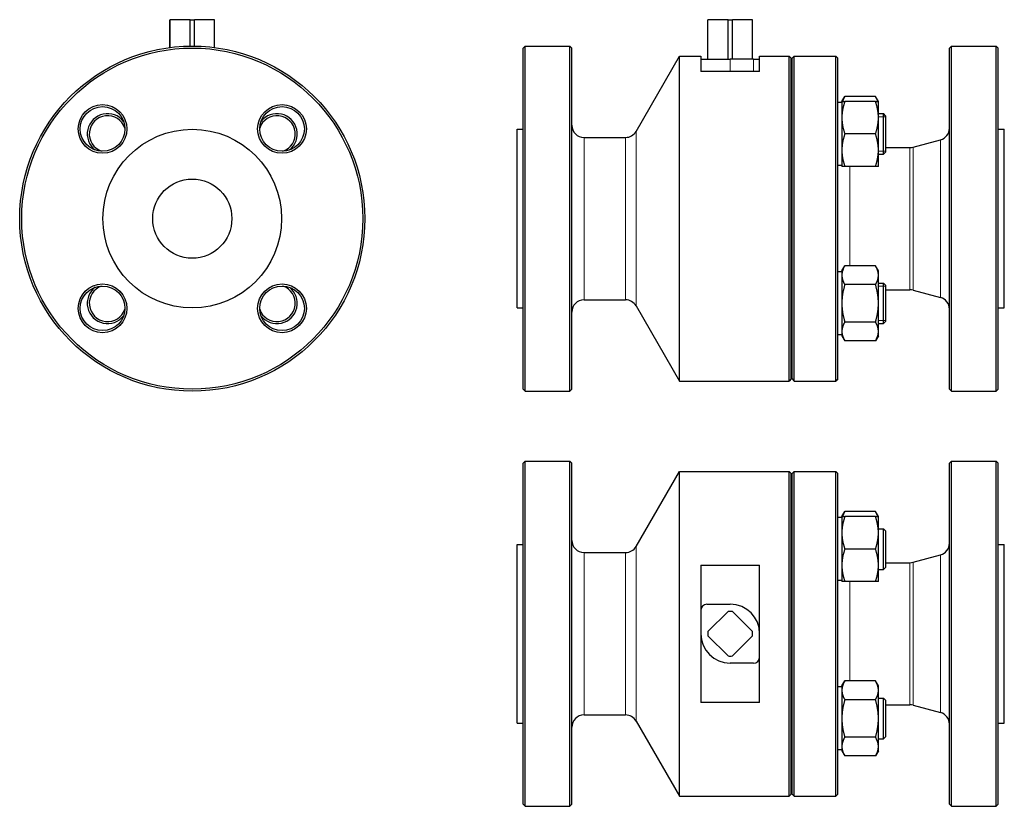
# Model space of a CAD drawing. Header units: millimetres. Extents: x 52 to 537, y 27 to 414.
import ezdxf

# ---------------------------------------------------------------- set-up
doc = ezdxf.new("R2010")
doc.units = ezdxf.units.MM
doc.layers.add('Widoczne (ISO)', color=7, linetype='Continuous', lineweight=25)
doc.layers.add('Widoczne wąskie (ISO)', color=7, linetype='Continuous', lineweight=20)

msp = doc.modelspace()

# ---------------------------------------------------------------- linework, layer by layer
at = {"layer": 'Widoczne (ISO)'}
for p, q in [((125.81, 414.5), (125.86, 414.5)), ((125.81, 400.78), (125.81, 414.5)), ((125.86, 400.79), (125.86, 414.5)), ((135.74, 414.5), (125.86, 414.5)), ((135.74, 401.49), (135.74, 414.5)), ((135.74, 414.5), (137.88, 414.5)), ((137.88, 401.49), (137.88, 414.5)), ((147.76, 414.5), (137.88, 414.5)), ((147.76, 400.79), (147.76, 414.5)), ((147.76, 414.5), (147.81, 414.5)), ((147.81, 400.78), (147.81, 414.5)), ((390.77, 414.5), (390.83, 414.5)), ((390.77, 395), (390.77, 414.5)), ((400.7, 414.5), (390.83, 414.5)), ((390.83, 395), (390.83, 414.5)), ((400.7, 414.5), (402.85, 414.5)), ((400.7, 395), (400.7, 414.5)), ((402.85, 395), (402.85, 414.5)), ((412.72, 414.5), (402.85, 414.5)), ((412.72, 395), (412.72, 414.5)), ((412.72, 414.5), (412.77, 414.5)), ((412.77, 395), (412.77, 414.5)), ((299.77, 400.5), (300.77, 401.5)), ((299.77, 232.5), (299.77, 400.5)), ((300.77, 231.5), (300.77, 401.5)), ((300.77, 401.5), (322.77, 401.5)), ((322.77, 231.5), (322.77, 401.5)), ((323.77, 400.5), (322.77, 401.5)), ((323.77, 232.5), (323.77, 400.5)), ((509.77, 400.5), (510.77, 401.5)), ((509.77, 232.5), (509.77, 400.5)), ((510.77, 231.5), (510.77, 401.5)), ((510.77, 401.5), (532.77, 401.5)), ((532.77, 231.5), (532.77, 401.5)), ((533.77, 400.5), (532.77, 401.5)), ((533.77, 232.5), (533.77, 400.5)), ((355.41, 359.5), (376.77, 396.5)), ((376.77, 236.5), (376.77, 396.5)), ((376.77, 396.5), (387.27, 396.5)), ((387.27, 396.5), (387.27, 389)), ((387.27, 395), (401.77, 395)), ((413.27, 395), (401.77, 395)), ((413.27, 395), (416.27, 395)), ((416.27, 389), (416.27, 396.5)), ((416.27, 396.5), (430.77, 396.5)), ((430.77, 236.5), (430.77, 396.5)), ((431.77, 395.5), (430.77, 396.5)), ((431.77, 237.5), (431.77, 395.5)), ((432.27, 395.5), (433.27, 396.5)), ((432.27, 237.5), (432.27, 395.5)), ((433.27, 236.5), (433.27, 396.5)), ((433.27, 396.5), (453.77, 396.5)), ((453.77, 236.5), (453.77, 396.5)), ((454.77, 395.5), (453.77, 396.5)), ((454.77, 237.5), (454.77, 395.5)), ((416.27, 389), (387.27, 389)), ((456.77, 373.72), (454.77, 373.72)), ((456.77, 374.22), (458.2, 376.69)), ((456.77, 374.22), (456.77, 366.22)), ((473.35, 376.69), (458.2, 376.69)), ((473.35, 374.22), (458.2, 374.22)), ((474.77, 374.22), (473.35, 376.69)), ((474.77, 366.22), (474.77, 374.22)), ((431.77, 366.5), (432.27, 366.5)), ((456.77, 366.22), (456.77, 350.22)), ((474.77, 368.22), (477.27, 368.22)), ((474.77, 350.22), (474.77, 366.22)), ((477.27, 348.22), (477.27, 368.22)), ((478.27, 367.22), (477.27, 368.22)), ((478.27, 367.22), (478.27, 349.22)), ((296.77, 272.5), (296.77, 360.5)), ((296.77, 360.5), (299.77, 360.5)), ((533.77, 360.5), (536.77, 360.5)), ((536.77, 272.5), (536.77, 360.5)), ((329.77, 356.5), (350.22, 356.5)), ((473.35, 358.22), (458.2, 358.22)), ((491.88, 351.7), (505.33, 355.31)), ((456.77, 350.22), (456.77, 342.22)), ((474.77, 342.22), (474.77, 350.22)), ((478.27, 349.22), (477.27, 348.22)), ((478.27, 351.5), (490.32, 351.5)), ((474.77, 348.22), (477.27, 348.22)), ((456.77, 342.72), (454.77, 342.72)), ((473.35, 342.22), (458.2, 342.22)), ((456.77, 290.78), (458.2, 293.26)), ((473.35, 293.26), (458.2, 293.26)), ((474.77, 290.78), (473.35, 293.26)), ((456.77, 290.28), (454.77, 290.28)), ((456.77, 290.78), (456.77, 288.64)), ((456.77, 288.64), (456.77, 274.78)), ((474.77, 288.64), (474.77, 290.78)), ((474.77, 274.78), (474.77, 288.64)), ((473.35, 284.02), (458.2, 284.02)), ((474.77, 284.78), (477.27, 284.78)), ((477.27, 264.78), (477.27, 284.78)), ((478.27, 283.78), (477.27, 284.78)), ((478.27, 283.78), (478.27, 265.78)), ((478.27, 281.5), (490.32, 281.5)), ((491.88, 281.3), (505.33, 277.69)), ((329.77, 276.5), (350.22, 276.5)), ((296.77, 272.5), (299.77, 272.5)), ((355.41, 273.5), (376.77, 236.5)), ((456.77, 274.78), (456.77, 260.92)), ((474.77, 260.92), (474.77, 274.78)), ((533.77, 272.5), (536.77, 272.5)), ((431.77, 266.5), (432.27, 266.5)), ((473.35, 265.54), (458.2, 265.54)), ((474.77, 264.78), (477.27, 264.78)), ((478.27, 265.78), (477.27, 264.78)), ((456.77, 259.28), (454.77, 259.28)), ((456.77, 260.92), (456.77, 258.78)), ((456.77, 258.78), (458.2, 256.31)), ((474.77, 258.78), (473.35, 256.31)), ((474.77, 258.78), (474.77, 260.92)), ((473.35, 256.31), (458.2, 256.31)), ((376.77, 236.5), (430.77, 236.5)), ((431.77, 237.5), (430.77, 236.5)), ((432.27, 237.5), (433.27, 236.5)), ((433.27, 236.5), (453.77, 236.5)), ((454.77, 237.5), (453.77, 236.5)), ((299.77, 232.5), (300.77, 231.5)), ((300.77, 231.5), (322.77, 231.5)), ((323.77, 232.5), (322.77, 231.5)), ((509.77, 232.5), (510.77, 231.5)), ((510.77, 231.5), (532.77, 231.5)), ((533.77, 232.5), (532.77, 231.5)), ((299.77, 196), (300.77, 197)), ((299.77, 28), (299.77, 196)), ((300.77, 27), (300.77, 197)), ((300.77, 197), (322.77, 197)), ((322.77, 27), (322.77, 197)), ((323.77, 196), (322.77, 197)), ((323.77, 28), (323.77, 196)), ((509.77, 196), (510.77, 197)), ((509.77, 28), (509.77, 196)), ((510.77, 27), (510.77, 197)), ((510.77, 197), (532.77, 197)), ((532.77, 27), (532.77, 197)), ((533.77, 196), (532.77, 197)), ((533.77, 28), (533.77, 196)), ((355.41, 155), (376.77, 192)), ((376.77, 32), (376.77, 192)), ((376.77, 192), (430.77, 192)), ((430.77, 32), (430.77, 192)), ((431.77, 191), (430.77, 192)), ((431.77, 33), (431.77, 191)), ((432.27, 191), (433.27, 192)), ((432.27, 33), (432.27, 191)), ((433.27, 32), (433.27, 192)), ((433.27, 192), (453.77, 192)), ((453.77, 32), (453.77, 192)), ((454.77, 191), (453.77, 192)), ((454.77, 33), (454.77, 191)), ((456.77, 169.72), (458.2, 172.2)), ((473.35, 172.2), (458.2, 172.2)), ((474.77, 169.72), (473.35, 172.2)), ((456.77, 169.22), (454.77, 169.22)), ((456.77, 169.72), (456.77, 161.72)), ((473.35, 169.72), (458.2, 169.72)), ((474.77, 161.72), (474.77, 169.72)), ((431.77, 162), (432.27, 162)), ((456.77, 161.72), (456.77, 145.72)), ((474.77, 163.72), (477.27, 163.72)), ((474.77, 145.72), (474.77, 161.72)), ((477.27, 143.72), (477.27, 163.72)), ((478.27, 162.72), (477.27, 163.72)), ((478.27, 162.72), (478.27, 144.72)), ((296.77, 68), (296.77, 156)), ((296.77, 156), (299.77, 156)), ((533.77, 156), (536.77, 156)), ((536.77, 68), (536.77, 156)), ((329.77, 152), (350.22, 152)), ((473.35, 153.72), (458.2, 153.72)), ((491.88, 147.21), (505.33, 150.81)), ((387.27, 145.82), (387.27, 78.18)), ((387.27, 145.82), (416.27, 145.82)), ((416.27, 78.18), (416.27, 145.82)), ((456.77, 145.72), (456.77, 137.72)), ((474.77, 137.72), (474.77, 145.72)), ((478.27, 147), (490.32, 147)), ((474.77, 143.72), (477.27, 143.72)), ((478.27, 144.72), (477.27, 143.72)), ((456.77, 138.22), (454.77, 138.22)), ((473.35, 137.72), (458.2, 137.72)), ((390.27, 126.5), (401.77, 126.5)), ((390.83, 113.08), (400.7, 122.95)), ((402.85, 122.95), (412.72, 113.08)), ((400.7, 101.05), (390.83, 110.93)), ((412.72, 110.93), (402.85, 101.05)), ((413.27, 97.5), (401.77, 97.5)), ((456.77, 86.28), (458.2, 88.76)), ((473.35, 88.76), (458.2, 88.76)), ((474.77, 86.28), (473.35, 88.76)), ((456.77, 85.78), (454.77, 85.78)), ((456.77, 86.28), (456.77, 84.14)), ((456.77, 84.14), (456.77, 70.28)), ((474.77, 84.14), (474.77, 86.28)), ((474.77, 70.28), (474.77, 84.14)), ((416.27, 78.18), (387.27, 78.18)), ((473.35, 79.52), (458.2, 79.52)), ((474.77, 80.28), (477.27, 80.28)), ((477.27, 60.28), (477.27, 80.28)), ((478.27, 79.28), (477.27, 80.28)), ((478.27, 79.28), (478.27, 61.28)), ((478.27, 77), (490.32, 77)), ((491.88, 76.8), (505.33, 73.19)), ((296.77, 68), (299.77, 68)), ((329.77, 72), (350.22, 72)), ((355.41, 69), (376.77, 32)), ((456.77, 70.28), (456.77, 56.43)), ((474.77, 56.43), (474.77, 70.28)), ((533.77, 68), (536.77, 68)), ((431.77, 62), (432.27, 62)), ((473.35, 61.05), (458.2, 61.05)), ((474.77, 60.28), (477.27, 60.28)), ((478.27, 61.28), (477.27, 60.28)), ((456.77, 54.78), (454.77, 54.78)), ((456.77, 56.43), (456.77, 54.28)), ((456.77, 54.28), (458.2, 51.81)), ((474.77, 54.28), (473.35, 51.81)), ((474.77, 54.28), (474.77, 56.43)), ((473.35, 51.81), (458.2, 51.81)), ((376.77, 32), (430.77, 32)), ((431.77, 33), (430.77, 32)), ((432.27, 33), (433.27, 32)), ((433.27, 32), (453.77, 32)), ((454.77, 33), (453.77, 32)), ((299.77, 28), (300.77, 27)), ((300.77, 27), (322.77, 27)), ((323.77, 28), (322.77, 27)), ((509.77, 28), (510.77, 27)), ((510.77, 27), (532.77, 27)), ((533.77, 28), (532.77, 27))]:
    msp.add_line(p, q, dxfattribs=at)
for centre, radius in [((136.81, 316.5), 85), ((136.81, 316.5), 84), ((92.62, 360.69), 12), ((92.62, 360.69), 11), ((181.01, 360.69), 12), ((181.01, 360.69), 11), ((136.81, 316.5), 44), ((136.81, 316.5), 19.5), ((92.62, 272.31), 12), ((92.62, 272.31), 11), ((181.01, 272.31), 12), ((181.01, 272.31), 11)]:
    msp.add_circle(centre, radius, dxfattribs=at)
for centre, radius, start, end in [((95.09, 358.22), 10, 37.8192, 232.1808), ((95.09, 358.22), 9, 18.8657, 251.1343), ((178.53, 358.22), 9, 288.8657, 161.1343), ((178.53, 358.22), 10, 307.8192, 142.1808), ((329.77, 362.5), 6, 180, 270), ((350.22, 362.5), 6, 270, 330), ((503.77, 361.1), 6, 285, 0), ((490.32, 357.5), 6, 270, 285), ((95.09, 274.78), 10, 127.8192, 322.1808), ((95.09, 274.78), 9, 108.8657, 341.1343), ((178.53, 274.78), 9, 198.8657, 71.1343), ((178.53, 274.78), 10, 217.8192, 52.1808), ((490.32, 275.5), 6, 75, 90), ((329.77, 270.5), 6, 90, 180), ((350.22, 270.5), 6, 30, 90), ((503.77, 271.9), 6, 0, 75), ((329.77, 158), 6, 180, 270), ((503.77, 156.61), 6, 285, 0), ((350.22, 158), 6, 270, 330), ((490.32, 153), 6, 270, 285), ((390.27, 123.5), 3, 90, 180), ((401.77, 112), 14.5, 0, 90), ((401.77, 112), 11, 84.4006, 95.5994), ((401.77, 112), 14.5, 180, 270), ((401.77, 112), 11, 174.4006, 185.5994), ((401.77, 112), 11, 354.4006, 5.5994), ((401.77, 112), 11, 264.4006, 275.5994), ((413.27, 100.5), 3, 270, 0), ((490.32, 71), 6, 75, 90), ((503.77, 67.4), 6, 0, 75), ((329.77, 66), 6, 90, 180), ((350.22, 66), 6, 30, 90)]:
    msp.add_arc(centre, radius, start, end, dxfattribs=at)
for points, weights in [([(458.2, 374.22), (456.77, 369.93), (456.77, 366.22)], [1, 1.0379548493, 1]), ([(456.77, 374.22), (456.77, 374.22), (458.2, 374.22)], [1, 1.0379548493, 1]), ([(458.2, 376.69), (457.45, 375.39), (457.1, 374.22)], [1, 1.01965956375, 1.01895290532]), ([(474.45, 374.22), (474.1, 375.39), (473.35, 376.69)], [1.01895290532, 1.01965956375, 1]), ([(474.77, 366.22), (474.77, 369.93), (473.35, 374.22)], [1, 1.0379548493, 1]), ([(473.35, 374.22), (474.77, 374.22), (474.77, 374.22)], [1, 1.0379548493, 1]), ([(456.77, 366.22), (456.77, 362.51), (458.2, 358.22)], [1, 1.0379548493, 1]), ([(473.35, 358.22), (474.77, 362.51), (474.77, 366.22)], [1, 1.0379548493, 1]), ([(458.2, 358.22), (456.77, 353.93), (456.77, 350.22)], [1, 1.0379548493, 1]), ([(474.77, 350.22), (474.77, 353.93), (473.35, 358.22)], [1, 1.0379548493, 1]), ([(456.77, 350.22), (456.77, 346.51), (458.2, 342.22)], [1, 1.0379548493, 1]), ([(473.35, 342.22), (474.77, 346.51), (474.77, 350.22)], [1, 1.0379548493, 1]), ([(458.2, 342.22), (456.77, 342.22), (456.77, 342.22)], [1, 1.0379548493, 1]), ([(474.77, 342.22), (474.77, 342.22), (473.35, 342.22)], [1, 1.0379548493, 1]), ([(458.2, 293.26), (456.77, 290.78), (456.77, 288.64)], [1, 1.0379548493, 1]), ([(474.77, 288.64), (474.77, 290.78), (473.35, 293.26)], [1, 1.0379548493, 1]), ([(456.77, 288.64), (456.77, 286.49), (458.2, 284.02)], [1, 1.0379548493, 1]), ([(473.35, 284.02), (474.77, 286.49), (474.77, 288.64)], [1, 1.0379548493, 1]), ([(458.2, 284.02), (456.77, 279.07), (456.77, 274.78)], [1, 1.0379548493, 1]), ([(474.77, 274.78), (474.77, 279.07), (473.35, 284.02)], [1, 1.0379548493, 1]), ([(456.77, 274.78), (456.77, 270.49), (458.2, 265.54)], [1, 1.0379548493, 1]), ([(473.35, 265.54), (474.77, 270.49), (474.77, 274.78)], [1, 1.0379548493, 1]), ([(458.2, 265.54), (456.77, 263.07), (456.77, 260.92)], [1, 1.0379548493, 1]), ([(474.77, 260.92), (474.77, 263.07), (473.35, 265.54)], [1, 1.0379548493, 1]), ([(456.77, 260.92), (456.77, 258.78), (458.2, 256.31)], [1, 1.0379548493, 1]), ([(473.35, 256.31), (474.77, 258.78), (474.77, 260.92)], [1, 1.0379548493, 1]), ([(458.2, 172.2), (457.45, 170.89), (457.1, 169.72)], [1, 1.01965956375, 1.01895290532]), ([(474.45, 169.72), (474.1, 170.89), (473.35, 172.2)], [1.01895290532, 1.01965956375, 1]), ([(458.2, 169.72), (456.77, 165.43), (456.77, 161.72)], [1, 1.0379548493, 1]), ([(456.77, 169.72), (456.77, 169.72), (458.2, 169.72)], [1, 1.0379548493, 1]), ([(474.77, 161.72), (474.77, 165.43), (473.35, 169.72)], [1, 1.0379548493, 1]), ([(473.35, 169.72), (474.77, 169.72), (474.77, 169.72)], [1, 1.0379548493, 1]), ([(456.77, 161.72), (456.77, 158.01), (458.2, 153.72)], [1, 1.0379548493, 1]), ([(473.35, 153.72), (474.77, 158.01), (474.77, 161.72)], [1, 1.0379548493, 1]), ([(458.2, 153.72), (456.77, 149.43), (456.77, 145.72)], [1, 1.0379548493, 1]), ([(474.77, 145.72), (474.77, 149.43), (473.35, 153.72)], [1, 1.0379548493, 1]), ([(456.77, 145.72), (456.77, 142.01), (458.2, 137.72)], [1, 1.0379548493, 1]), ([(473.35, 137.72), (474.77, 142.01), (474.77, 145.72)], [1, 1.0379548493, 1]), ([(458.2, 137.72), (456.77, 137.72), (456.77, 137.72)], [1, 1.0379548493, 1]), ([(474.77, 137.72), (474.77, 137.72), (473.35, 137.72)], [1, 1.0379548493, 1]), ([(458.2, 88.76), (456.77, 86.28), (456.77, 84.14)], [1, 1.0379548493, 1]), ([(474.77, 84.14), (474.77, 86.28), (473.35, 88.76)], [1, 1.0379548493, 1]), ([(456.77, 84.14), (456.77, 82), (458.2, 79.52)], [1, 1.0379548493, 1]), ([(473.35, 79.52), (474.77, 82), (474.77, 84.14)], [1, 1.0379548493, 1]), ([(458.2, 79.52), (456.77, 74.57), (456.77, 70.28)], [1, 1.0379548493, 1]), ([(474.77, 70.28), (474.77, 74.57), (473.35, 79.52)], [1, 1.0379548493, 1]), ([(456.77, 70.28), (456.77, 66), (458.2, 61.05)], [1, 1.0379548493, 1]), ([(473.35, 61.05), (474.77, 66), (474.77, 70.28)], [1, 1.0379548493, 1]), ([(458.2, 61.05), (456.77, 58.57), (456.77, 56.43)], [1, 1.0379548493, 1]), ([(474.77, 56.43), (474.77, 58.57), (473.35, 61.05)], [1, 1.0379548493, 1]), ([(456.77, 56.43), (456.77, 54.28), (458.2, 51.81)], [1, 1.0379548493, 1]), ([(473.35, 51.81), (474.77, 54.28), (474.77, 56.43)], [1, 1.0379548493, 1])]:
    msp.add_rational_spline(points, weights, degree=2, dxfattribs=at)
at = {"layer": 'Widoczne wąskie (ISO)'}
for p, q in [((401.77, 389), (401.77, 395)), ((413.27, 389), (413.27, 395)), ((478.27, 366.72), (474.77, 366.72)), ((355.41, 273.5), (355.41, 359.5)), ((329.77, 276.5), (329.77, 356.5)), ((350.22, 276.5), (350.22, 356.5)), ((505.33, 277.69), (505.33, 355.31)), ((474.77, 349.72), (478.27, 349.72)), ((490.32, 281.5), (490.32, 351.5)), ((491.88, 281.3), (491.88, 351.7)), ((460.77, 293.26), (460.77, 342.22)), ((478.27, 283.28), (474.77, 283.28)), ((474.77, 266.28), (478.27, 266.28)), ((329.77, 72), (329.77, 152)), ((350.22, 72), (350.22, 152)), ((355.41, 69), (355.41, 155)), ((505.33, 73.19), (505.33, 150.81)), ((490.32, 77), (490.32, 147)), ((491.88, 76.8), (491.88, 147.21)), ((460.77, 88.76), (460.77, 137.72))]:
    msp.add_line(p, q, dxfattribs=at)

doc.saveas('drawing.dxf')
